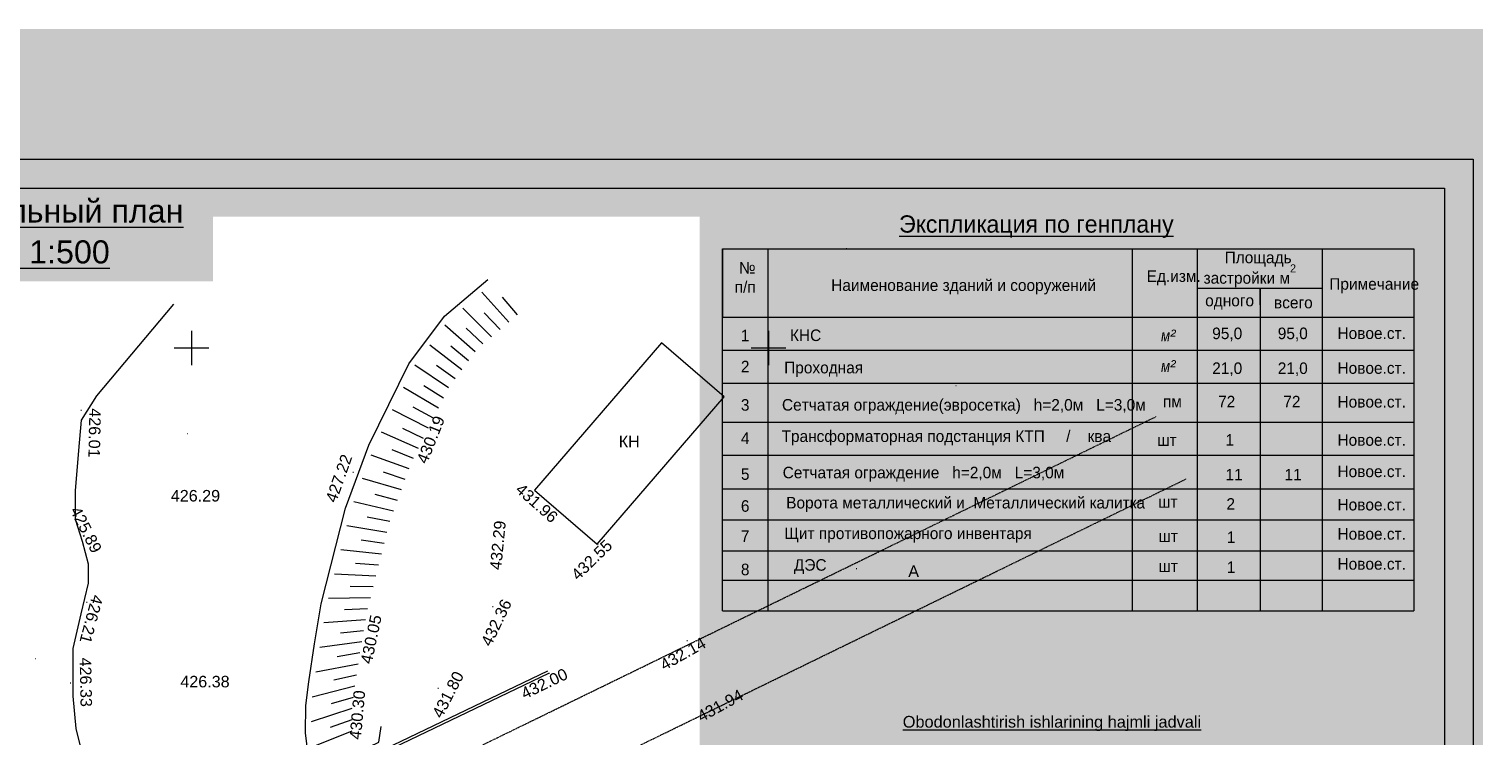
# Model space of a CAD drawing. Header units: millimetres. Extents: x 918404 to 1362154, y 4120617 to 4364104.
# Tile 222 of 256: x 1128787 to 1153993, y 4144195 to 4156443. Entities that reach past the tile are written whole.
import ezdxf

# ---------------------------------------------------------------- set-up
doc = ezdxf.new("R2010")
doc.units = ezdxf.units.MM
doc.header["$MEASUREMENT"] = 0
doc.linetypes.add('Д_ТРОТ_ТРУБА', pattern=[1.5, 0.75, -0.75])
for name, color, linetype, lineweight in [('(001) Сетка_Ном._пера__132', 132, 'Continuous', 18), ('(004) Точки рельефа_Ном._пера__5', 5, 'Continuous', 18), ('(007) Здания_Ном._пера__7', 7, 'Continuous', 18), ('(025) Дорога_Ном._пера__7', 7, 'Continuous', 18), ('0_Ном._пера__174', 174, 'Continuous', 18), ('0_Ном._пера__255', 255, 'Continuous', 18), ('0_Ном._пера__4', 4, 'Continuous', 18), ('0_Ном._пера__5', 5, 'Continuous', 18), ('0_Ном._пера__7', 7, 'Continuous', 18), ('водопровод_Ном._пера__5', 5, 'Continuous', 18), ('ВЫСОТА_Ном._пера__7', 7, 'Continuous', 18), ('Откос_Ном._пера__7', 7, 'Continuous', 18), ('Текст_Ном._пера__5', 5, 'Continuous', 18), ('Текст_Ном._пера__7', 7, 'Continuous', 18), ('ТОЧКИ_Ном._пера__5', 5, 'Continuous', 18)]:
    doc.layers.add(name, color=color, linetype=linetype, lineweight=lineweight)
doc.styles.add('СГЕНЕРИР_СТИЛЬ_1', font='arial.ttf')
doc.styles.add('СГЕНЕРИР_СТИЛЬ_16', font='arial.ttf')
doc.styles.add('СГЕНЕРИР_СТИЛЬ_7', font='txt')

msp = doc.modelspace()

# ---------------------------------------------------------------- hatches: boundary and pattern name
at = {"layer": '0_Ном._пера__255', "linetype": 'Continuous'}
h = msp.add_hatch(color=256, dxfattribs=at)
h.paths.add_polyline_path([(1111134.3, 4156442.9), (1111134.3, 4123947.1), (1153992.6, 4123947.1), (1153992.6, 4156442.9)])
h.paths.add_polyline_path([(1114175.7, 4149236.9), (1114175.7, 4153171.3), (1126290, 4153171.3), (1126290, 4152074.4), (1131973.2, 4152074.4), (1131973.2, 4153192), (1140411.8, 4153192), (1140411.8, 4131410.6), (1134721.4, 4131410.6), (1134721.4, 4134854.4), (1124905.8, 4134854.4), (1124905.8, 4126774), (1114175.7, 4126774)], flags=0)

# ---------------------------------------------------------------- linework, layer by layer
at = {"layer": '(001) Сетка_Ном._пера__132', "linetype": 'Continuous'}
for p, q in [((1131604.5, 4151216.9), (1131604.5, 4150616.9)), ((1141604.5, 4151216.9), (1141604.5, 4150616.9)), ((1131304.5, 4150916.9), (1131904.5, 4150916.9)), ((1141304.5, 4150916.9), (1141904.5, 4150916.9))]:
    msp.add_line(p, q, dxfattribs=at)
at = {"layer": '(004) Точки рельефа_Ном._пера__5', "linetype": 'Continuous'}
for p, q in [((1142952.8, 4152641.5), (1142962.8, 4152641.5)), ((1144852, 4150268.9), (1144862, 4150268.9)), ((1143806.9, 4149777.6), (1143816.9, 4149777.6)), ((1143127.4, 4147096.8), (1143137.4, 4147096.8))]:
    msp.add_line(p, q, dxfattribs=at)
at = {"layer": '0_Ном._пера__174', "linetype": 'Continuous', "flags": 128}
for points in [[(1111825, 4154186.1), (1153825.9, 4154186.1), (1153825.9, 4124906.1), (1111825, 4124906.1)], [(1113825, 4153686.1), (1153325.9, 4153686.1), (1153325.9, 4125406.1), (1113825, 4125406.1)]]:
    msp.add_lwpolyline(points, close=True, dxfattribs=at)
at = {"layer": '0_Ном._пера__4', "linetype": 'Continuous', "flags": 128}
msp.add_lwpolyline([(1130355.8, 4141925.3), (1130044.1, 4142843), (1129762.7, 4143671.8), (1129605.7, 4144325.5), (1129549.7, 4144882.1), (1129549.7, 4145710.6), (1129692.7, 4146307.6), (1129820.4, 4146840.9), (1129820.4, 4147170.6), (1129711.4, 4147565.5), (1129591.2, 4147945.9), (1129591.2, 4148439.7), (1129651, 4149138), (1129696.2, 4149664.7), (1129960.4, 4150090.7), (1131294.7, 4151673.6)], dxfattribs=at)
at = {"layer": '0_Ном._пера__5', "linetype": 'Continuous'}
for p, q in [((1140807.6, 4152637.1), (1152795.6, 4152637.1)), ((1140807.6, 4152637.1), (1140807.6, 4151452.8)), ((1141596.3, 4152637.1), (1141596.3, 4151452.8)), ((1147909, 4152637.2), (1147909, 4151452.8)), ((1149035.9, 4152637.2), (1149035.9, 4151452.8)), ((1152795.6, 4152637.1), (1152795.6, 4151452.8)), ((1140807.6, 4151452.8), (1141596.3, 4151452.8)), ((1141596.3, 4151452.8), (1141596.3, 4146361.1)), ((1141596.3, 4151452.8), (1152796.5, 4151452.8)), ((1142828.3, 4151452.8), (1152796.5, 4151452.8)), ((1147909, 4151452.8), (1147909, 4146361.1)), ((1149035.9, 4151452.8), (1149035.9, 4146361.1)), ((1140807.6, 4150881.4), (1152796.5, 4150881.4)), ((1140807.6, 4150307.8), (1152796.5, 4150307.8)), ((1140807.6, 4149632.8), (1152795.5, 4149632.8)), ((1140807.6, 4149061.2), (1152795.6, 4149061.2)), ((1140807.6, 4148474.7), (1152796.3, 4148474.7)), ((1140807.6, 4148474.7), (1152794, 4148474.7)), ((1140807.6, 4147937.1), (1152795.3, 4147937.1)), ((1140807.6, 4147401.8), (1152795.6, 4147401.8)), ((1140807.6, 4146896.4), (1152795.3, 4146896.4)), ((1140807.6, 4146896.4), (1152793.8, 4146896.4)), ((1140807.6, 4146361.1), (1152796.3, 4146361.1)), ((1140807.6, 4146361.1), (1152795.6, 4146361.1))]:
    msp.add_line(p, q, dxfattribs=at)
at = {"layer": '0_Ном._пера__5', "linetype": 'Continuous', "flags": 128}
msp.add_lwpolyline([(1140807.6, 4146361.1), (1140807.6, 4152637.1), (1152795.6, 4152637.1), (1152795.6, 4146361.1)], dxfattribs=at)
at = {"layer": '0_Ном._пера__7', "linetype": 'Continuous', "flags": 128}
for points in [[(1133736.5, 4143550), (1133626.8, 4143872.7), (1133578.7, 4144245.3), (1133585.4, 4144721.9), (1133635.7, 4145132), (1133738.2, 4145789.5), (1133851.8, 4146482.9), (1134273, 4148143.5), (1134676.4, 4149233.5), (1135369.3, 4150640.7), (1135986.6, 4151469.6), (1136738, 4152101.3)], [(1118521.9, 4136231.3), (1123786.4, 4138614.9), (1137781.6, 4145319.6)], [(1118538.4, 4136194.9), (1123803.2, 4138578.6), (1137798.9, 4145283.5)], [(1124117, 4139193.9), (1124337.9, 4139033.2), (1134849.8, 4144085), (1134890.3, 4144355.2)]]:
    msp.add_lwpolyline(points, dxfattribs=at)
msp.add_lwpolyline([(1137549, 4148455.9), (1138636, 4147517.4), (1140837.8, 4150067.8), (1139750.7, 4151006.2)], close=True, dxfattribs=at)
at = {"layer": '0_Ном._пера__7', "linetype": 'Д_ТРОТ_ТРУБА', "flags": 128}
for points in [[(1109941.1, 4133493.5), (1114003.6, 4134132.4), (1115423, 4134440.7), (1118671.9, 4135588.4), (1128361.4, 4140000), (1140394.2, 4145863.8), (1148323.2, 4149727.7)], [(1110127.6, 4132308), (1114224.3, 4132952.4), (1115751.6, 4133284.1), (1119121.3, 4134474.5), (1128872.9, 4138914.4), (1140919.8, 4144785), (1148848.9, 4148649)]]:
    msp.add_lwpolyline(points, dxfattribs=at)
at = {"layer": 'водопровод_Ном._пера__5', "linetype": 'Continuous'}
for p, q in [((1151212, 4151452.8), (1151212, 4152637.2)), ((1149035.9, 4151952.8), (1151212, 4151952.8)), ((1150132.3, 4151952.8), (1150132.3, 4151452.8)), ((1150132.3, 4151665.2), (1150132.3, 4151952.8)), ((1150132.3, 4151452.8), (1150132.3, 4146361.1)), ((1151212, 4146361.1), (1151212, 4151452.8))]:
    msp.add_line(p, q, dxfattribs=at)
at = {"layer": 'Откос_Ном._пера__7', "linetype": 'Continuous'}
for p, q in [((1137103.8, 4151363.6), (1136636.8, 4151885.6)), ((1136805.6, 4151113), (1136305.4, 4151607.5)), ((1137252.8, 4151489), (1136995.4, 4151795.1)), ((1136954.7, 4151238.3), (1136679, 4151528.1)), ((1136521.8, 4150848.9), (1135993, 4151311.4)), ((1136656.5, 4150987.7), (1136363.6, 4151260.1)), ((1136289.1, 4150536.5), (1135734.8, 4150964.2)), ((1136405.4, 4150692.7), (1136096.4, 4150946.7)), ((1136056.5, 4150224.1), (1135476.4, 4150617.3)), ((1136172.8, 4150380.3), (1135848.7, 4150614.8)), ((1135883.9, 4149874.9), (1135279.5, 4150232.7)), ((1135970, 4150049.7), (1135632.1, 4150263.8)), ((1135711.9, 4149525.5), (1135088.6, 4149844.4)), ((1135797.9, 4149700.2), (1135447.6, 4149893.3)), ((1135539.8, 4149176), (1134897.5, 4149456.3)), ((1135625.8, 4149350.8), (1135264.3, 4149521.9)), ((1135377.3, 4148822.5), (1134719.7, 4149062.5)), ((1135453.8, 4149001.3), (1135082.4, 4149150)), ((1135242.1, 4148457.2), (1134569.4, 4148656.8)), ((1135309.7, 4148639.8), (1134929.9, 4148765.3)), ((1135174.5, 4148274.5), (1134787.8, 4148376.5)), ((1135107, 4148091.9), (1134418.7, 4148251.2)), ((1134991.1, 4147720.6), (1134297.9, 4147836.3)), ((1135039.4, 4147909.2), (1134647, 4147987.2)), ((1134943.2, 4147531.8), (1134546.8, 4147585.6)), ((1134895.3, 4147343), (1134190.9, 4147417.1)), ((1134847.4, 4147154.3), (1134448.5, 4147184.1)), ((1134799.5, 4146965.5), (1134083.4, 4146997.7)), ((1134751.7, 4146776.7), (1134351.7, 4146783)), ((1134703.8, 4146587.9), (1133975.6, 4146578.2)), ((1134655.9, 4146399.2), (1134256.3, 4146381.2)), ((1134617.5, 4146208.4), (1133896.2, 4146153.2)), ((1134554.5, 4145824), (1133825.3, 4145725.8)), ((1134586, 4146016.2), (1134188.2, 4145974.2)), ((1134523.3, 4145631.8), (1134128.5, 4145567.2)), ((1134493.3, 4145439.4), (1133756.8, 4145297.8)), ((1134433.2, 4145054.5), (1133697.3, 4144868.6)), ((1134463.2, 4145246.9), (1134072.7, 4145160.5)), ((1134408.5, 4144861.4), (1134023.9, 4144751.4)), ((1134384.8, 4144668.1), (1133676.1, 4144437.2)), ((1134381.1, 4144278.7), (1133707, 4144007.2)), ((1134382, 4144473.3), (1134005.6, 4144338.1))]:
    msp.add_line(p, q, dxfattribs=at)
at = {"layer": 'ТОЧКИ_Ном._пера__5', "linetype": 'Continuous'}
for p, q in [((1129684, 4149842.3), (1129694, 4149842.3)), ((1135806.6, 4149611.3), (1135816.6, 4149611.3)), ((1131531, 4149437.6), (1131541, 4149437.6)), ((1134402.4, 4148765.6), (1134412.4, 4148765.6)), ((1137549, 4148455.9), (1137559, 4148455.9)), ((1129635.5, 4147785.1), (1129645.5, 4147785.1)), ((1136843.7, 4147418.8), (1136853.7, 4147418.8)), ((1138645.9, 4147508.9), (1138655.9, 4147508.9)), ((1129781.9, 4146514.3), (1129791.9, 4146514.3)), ((1136822.5, 4146436.7), (1136832.5, 4146436.7)), ((1140190.5, 4145850.1), (1140200.5, 4145850.1)), ((1128896.2, 4145538.2), (1128906.2, 4145538.2)), ((1137798.9, 4145283.5), (1137808.9, 4145283.5)), ((1129498.5, 4145112.9), (1129508.5, 4145112.9)), ((1135875.1, 4145022.2), (1135885.1, 4145022.2)), ((1134482.9, 4144953.5), (1134492.9, 4144953.5)), ((1140919.8, 4144785), (1140929.8, 4144785)), ((1134364.8, 4144229.7), (1134374.8, 4144229.7))]:
    msp.add_line(p, q, dxfattribs=at)

# ---------------------------------------------------------------- texts
at = {"layer": '(007) Здания_Ном._пера__7', "linetype": 'Continuous', "insert": (1139010, 4149196.8), "char_height": 200, "attachment_point": 7, "style": 'СГЕНЕРИР_СТИЛЬ_1'}
msp.add_mtext('{КН}', dxfattribs=at)
at = {"layer": '(025) Дорога_Ном._пера__7', "linetype": 'Continuous', "insert": (1144029.7, 4146949.9), "char_height": 200, "attachment_point": 7, "style": 'СГЕНЕРИР_СТИЛЬ_1'}
msp.add_mtext('{A}', dxfattribs=at)
at = {"layer": '0_Ном._пера__7', "linetype": 'Continuous', "char_height": 400, "attachment_point": 8, "style": 'СГЕНЕРИР_СТИЛЬ_16'}
for s, insert in [('{\\LГенеральный план }', (1129015, 4152970)), ('{\\LМ 1:500}', (1129177.1, 4152376.4))]:
    msp.add_mtext(s, dxfattribs=dict(at, insert=insert))
at = {"layer": 'ВЫСОТА_Ном._пера__7', "linetype": 'Continuous', "char_height": 200, "attachment_point": 4, "style": 'СГЕНЕРИР_СТИЛЬ_1'}
for s, insert, rotation in [('{426.01}', (1129931.7, 4149872), 268.82257), ('{430.19}', (1135592.1, 4148931.1), 68.21609), ('{427.22}', (1134014.8, 4148255.9), 70.52514), ('{431.96}', (1137269.5, 4148513.3), 318.34936), ('{425.89}', (1129580.9, 4148148.6), 296.94558), ('{432.29}', (1136873.7, 4147073), 84.47033), ('{432.55}', (1138236.5, 4146947.4), 44.27228), ('{426.21}', (1129978.4, 4146629.3), 254.83563), ('{432.36}', (1136703.6, 4145772.2), 64.35513), ('{430.05}', (1134629.6, 4145451.7), 78.04913), ('{432.14}', (1139751.8, 4145407), 29.44571), ('{426.33}', (1129762.5, 4145552.2), 271.08539), ('{431.80}', (1135855.6, 4144530.6), 62.79858), ('{432.00}', (1137335.4, 4144914.2), 25.7528), ('{430.30}', (1134441.6, 4144132.9), 84.891), ('{431.94}', (1140394.9, 4144515.7), 28.67166)]:
    msp.add_mtext(s, dxfattribs=dict(at, insert=insert, rotation=rotation))
for s, insert in [('{426.29}', (1131244.5, 4148355.1)), ('{426.38}', (1131409.8, 4145134.5))]:
    msp.add_mtext(s, dxfattribs=dict(at, insert=insert))
at = {"layer": 'Текст_Ном._пера__5', "linetype": 'Continuous', "style": 'СГЕНЕРИР_СТИЛЬ_7'}
for s, insert, char_height, attachment_point in [('{\\LЭкспликация по генплану}', (1143870.2, 4152825), 300, 7), ('{Площадь }', (1149514.7, 4152327.2), 200, 7), ('{ №}', (1141021.5, 4152206.4), 200, 7), ('{п/п}', (1141020.7, 4151870.4), 200, 7), ('{Наименование зданий и сооружений}', (1142693.9, 4151844.5), 200, 7), ('{Ед.изм.}', (1148162.3, 4152004.2), 200, 7), ('{застройки м\\A1{\\H0.7x;\\S2^  ;}                  }', (1149951.2, 4151970.4), 200, 8), ('{Примечание}', (1151329.1, 4151866.4), 200, 7), ('{одного}', (1149177.1, 4151581.6), 200, 7), ('{всего}', (1150370.6, 4151601.4), 200, 7), ('{Новое.ст.}', (1151471.4, 4151070.3), 200, 7), ('{1}', (1141128.2, 4151035.1), 200, 7), ('{КНС}', (1141978.5, 4151034.5), 200, 7), ('\\A1;{\\fArial Narrow Кириллический|b0|i1|c0|p34;м\\fArial|b0|i1|c204|p38;\\H1.029412x;²}', (1148411.9, 4151030), 200, 7), ('{95,0}', (1149299.4, 4151033.1), 200, 7), ('{95,0}', (1150435.6, 4151033.1), 200, 7), ('{2}', (1141128.2, 4150494.7), 200, 7), ('{Проходная}', (1141878.3, 4150416.9), 200, 7), ('\\A1;{\\fArial Narrow Кириллический|b0|i1|c0|p34;м\\fArial|b0|i1|c204|p38;\\H1.029412x;²}', (1148411.9, 4150500.1), 200, 7), ('{21,0}', (1149299.4, 4150429.2), 200, 7), ('{21,0}', (1150435.6, 4150429.2), 200, 7), ('{Новое.ст.}', (1151471.4, 4150466.7), 200, 7), ('{3}', (1141128.2, 4149827.7), 200, 7), ('{пм}', (1148444.9, 4149888.1), 200, 7), ('{72}', (1149401.4, 4149888.1), 200, 7), ('{72}', (1150531.6, 4149888.1), 200, 7), ('{Новое.ст.}', (1151471.4, 4149881.8), 200, 7), ('{Сетчатая ограждение(эвросетка)   h=2,0м   L=3,0м }', (1141840.4, 4149771.6), 200, 7), ('{4}', (1141128.2, 4149253.8), 200, 7), ('{Трансформаторная подстанция КТП     /    ква}', (1141832.5, 4149228.2), 200, 7), ('{шт}', (1148346, 4149220.3), 200, 7), ('{1}', (1149529.4, 4149223.7), 200, 7), ('{Новое.ст.}', (1151471.4, 4149220), 200, 7), ('{5}', (1141128.2, 4148629.5), 200, 7), ('{Сетчатая ограждение   h=2,0м   L=3,0м }', (1141852.6, 4148598.3), 200, 7), ('{11}', (1149529.4, 4148622.2), 200, 7), ('{11}', (1150552.2, 4148622.2), 200, 7), ('{Новое.ст.}', (1151471.4, 4148675.6), 200, 7), ('{6}', (1141128.2, 4148076), 200, 7), ('{Ворота металлический и  Металлический калитка}', (1141913.6, 4148076), 200, 7), ('{шт}', (1148362.4, 4148151.1), 200, 7), ('{2}', (1149545.7, 4148114.7), 200, 7), ('{Новое.ст.}', (1151471.4, 4148099.3), 200, 7), ('{7}', (1141128.2, 4147557), 200, 7), ('{Щит противопожарного инвентаря }', (1141882.8, 4147545.4), 200, 7), ('{1}', (1149551.9, 4147538.6), 200, 7), ('{Новое.ст.}', (1151471.4, 4147592.7), 200, 7), ('{шт}', (1148368.5, 4147556.4), 200, 7), ('{Новое.ст.}', (1151471.4, 4147072.7), 200, 7), ('{8}', (1141128.2, 4146976.6), 200, 7), ('{ ДЭС }', (1141972.4, 4146999.4), 200, 7), ('{шт}', (1148368.5, 4147036.4), 200, 7), ('{1}', (1149551.9, 4147018.5), 200, 7)]:
    msp.add_mtext(s, dxfattribs=dict(at, insert=insert, char_height=char_height, attachment_point=attachment_point))
at = {"layer": 'Текст_Ном._пера__7', "linetype": 'Continuous', "insert": (1143934, 4144277.4), "char_height": 202.5, "attachment_point": 7, "style": 'СГЕНЕРИР_СТИЛЬ_16'}
msp.add_mtext('{\\LObodonlashtirish ishlarining hajmli jadvali}', dxfattribs=at)

doc.saveas('drawing.dxf')
